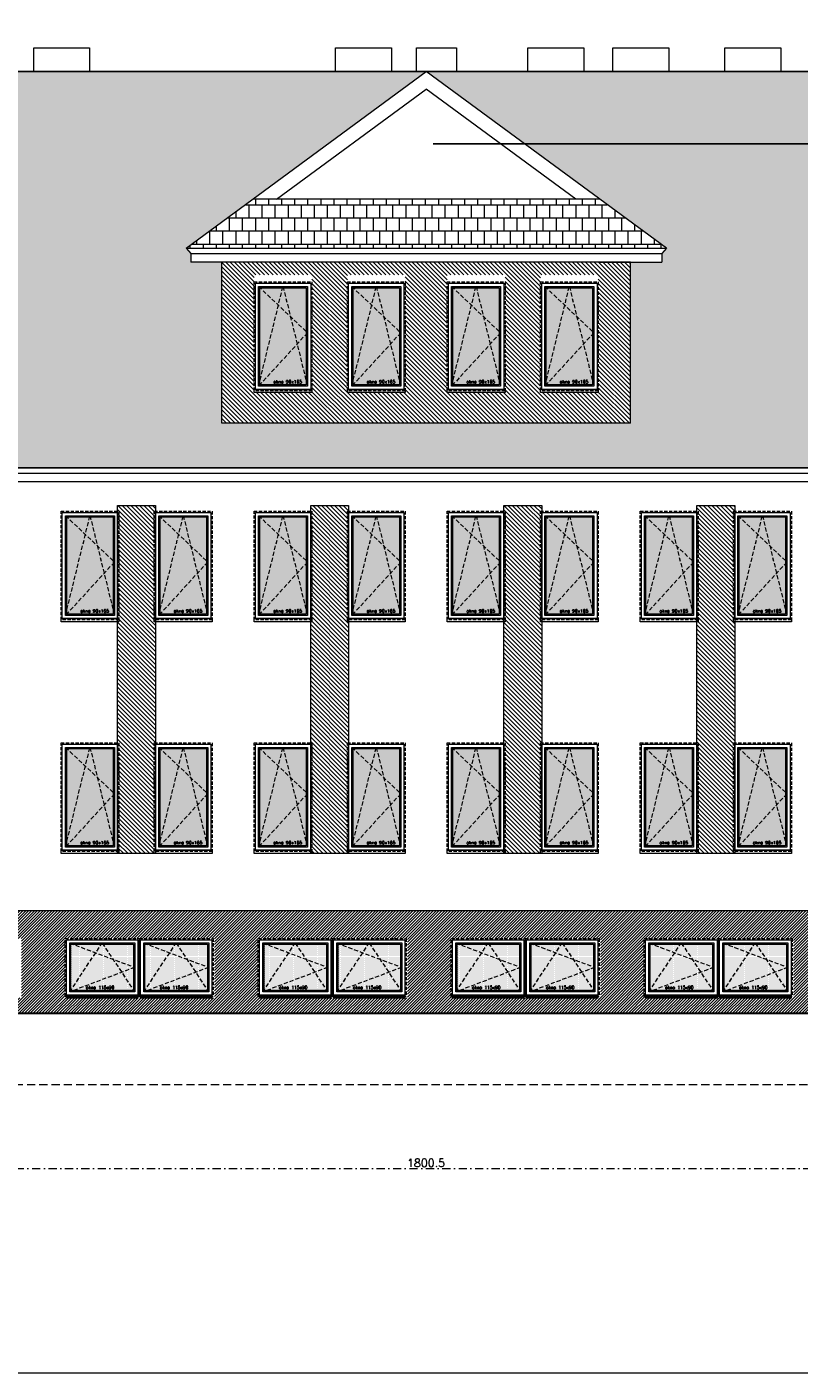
# Model space of a CAD drawing. Header units: millimetres. Extents: x 23192 to 177760, y -399809 to -79279.
# Tile 178 of 256: x 62291 to 63491, y -202902 to -200810. Entities that reach past the tile are written whole.
import ezdxf

# ---------------------------------------------------------------- set-up
doc = ezdxf.new("R2010")
doc.units = ezdxf.units.MM
for name, pattern in [('CACHE', [9.525, 6.35, -3.175]), ('CARKOVANA', [7.5, 5, -2.5]), ('DASHDOT', [25.4, 12.7, -6.35, 0, -6.35]), ('HIDDEN', [9.525, 6.35, -3.175])]:
    doc.linetypes.add(name, pattern=pattern)
doc.layers.get('0').update_dxf_attribs({"lineweight": 0})
for name, color, linetype, lineweight in [('! opisy okien elewacja', 7, 'Continuous', 0), ('!! 0_ Istn-okna', 6, 'Continuous', 13), ('!! 0_ Istn-sciany', 3, 'Continuous', 30), ('!! 0_ Istn-widok', 1, 'Continuous', 15), ('!! 0_ WIDOK ELEWACJA', 4, 'Continuous', 0), ('!! 0_Istn-cienka', 4, 'Continuous', 9), ('!! 0_Istn-drzwi', 1, 'Continuous', 13), ('!! 0_Osie', 1, 'DASHDOT', 13), ('!! 1_Hatch dach', 252, 'Continuous', 5), ('!! 2_NOWE OKNA WIDOk - remont', 140, 'Continuous', 5), ('!! 2_TYNK OBRYS', 252, 'Continuous', 13)]:
    doc.layers.add(name, color=color, linetype=linetype, lineweight=lineweight)
doc.layers.add('!! 0_ramki', color=66, linetype='Continuous', lineweight=9, plot=False)
doc.layers.add('!! 1_ELEWACJA KOLOR', color=7, linetype='Continuous', lineweight=13, true_color=0x6888bb)
doc.layers.add('!! 2_ELEWACJA COKÓŁ', color=9, linetype='Continuous', lineweight=13, true_color=0x808080)
doc.layers.add('!!_1  OPISY ELEWACJE', color=250, linetype='Continuous')
doc.styles.add('TXT', font='simplex.shx')
doc.dimstyles.new('DIM50', dxfattribs={"dimscale": 5, "dimtxt": 2.5, "dimasz": 1.5, "dimexe": 0, "dimexo": 0, "dimgap": 0.5, "dimtad": 1, "dimdec": 4, "dimrnd": 0.5, "dimdsep": 46, "dimtxsty": 'TXT', "dimblk1": 'TICK1', "dimblk2": 'TICK1', "dimsah": 1, "dimcen": 0, "dimse1": 1, "dimse2": 1, "dimclrd": 1, "dimclre": 7, "dimclrt": 9, "dimadec": 0, "dimazin": 0, "dimtfac": 1, "dimtdec": 4, "dimtmove": 2, "dimatfit": 3, "dimldrblk": 'TICK1', "dimfxl": 1, "dimtolj": 1, "dimarcsym": 0})
pattern_1 = [(315, (4038.4983, 39195.6034), (3.367596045, 3.367596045), [])]

# ---------------------------------------------------------------- blocks, each defined once
blk = doc.blocks.new('okno 90x180')
at = {"layer": '!! 1_Hatch dach', "true_color": 0x575757}
h = blk.add_hatch(dxfattribs=at)
h.set_pattern_fill('DOTS', color=251)
h.set_pattern_definition([(0, (-9632.3096, -11392.1331), (0.79375, 1.5875), [0, -1.5875])])
h.paths.add_polyline_path([(9, -20), (81, -20), (81, -171), (9, -171)])
at = {"layer": '!! 0_ Istn-okna', "linetype": 'CARKOVANA', "lineweight": 5}
blk.add_lwpolyline([(0, -11), (90, -11), (90, -180), (0, -180)], close=True, dxfattribs=at)
at = {"layer": '!! 0_ Istn-okna'}
for points in [[(2, -13), (88, -13), (88, -178), (2, -178)], [(7, -18), (83, -18), (83, -173), (7, -173)], [(9, -20), (81, -20), (81, -171), (9, -171)], [(0, -178), (90, -178), (90, -183), (0, -183)]]:
    blk.add_lwpolyline(points, close=True, dxfattribs=at)
at = {"layer": '!! 1_Hatch dach', "color": 251, "linetype": 'CACHE', "true_color": 0x575757}
for points in [[(7, -173), (45, -18), (83, -173)], [(7, -18), (83, -90), (7, -173)]]:
    blk.add_lwpolyline(points, dxfattribs=at)
at = {"insert": (30.1, -163.6), "char_height": 5, "attachment_point": 1, "style": 'TXT'}
blk.add_mtext_dynamic_manual_height_columns('okno 90x165', width=52.63, gutter_width=75, heights=[0], dxfattribs=at)
blk = doc.blocks.new('okno 115x115')
at = {"layer": '!! 1_Hatch dach', "true_color": 0x575757}
h = blk.add_hatch(dxfattribs=at)
h.set_pattern_fill('DOTS', color=251, angle=360)
h.set_pattern_definition([(360, (-21873.4686, 1906.5186), (0.79375, 1.5875), [0, -1.5875])])
h.paths.add_polyline_path([(-12257.2, 13266.7), (-12160.2, 13266.7), (-12160.2, 13194.7), (-12257.2, 13194.7)])
h = blk.add_hatch(dxfattribs=at)
h.set_pattern_fill('ANSI31', color=251, scale=0.2, angle=360)
h.paths.add_polyline_path([(-12264.2, 13187.7), (-12153.2, 13187.7), (-12153.2, 13182.7), (-12264.2, 13182.7)])
at = {"layer": '!! 0_ Istn-okna', "linetype": 'CARKOVANA', "lineweight": 5}
blk.add_lwpolyline([(-12266.2, 13275.7), (-12151.2, 13275.7), (-12151.2, 13185.7), (-12266.2, 13185.7)], close=True, dxfattribs=at)
at = {"layer": '!! 0_ Istn-okna'}
for points in [[(-12264.2, 13273.7), (-12153.2, 13273.7), (-12153.2, 13187.7), (-12264.2, 13187.7)], [(-12259.2, 13268.7), (-12158.2, 13268.7), (-12158.2, 13192.7), (-12259.2, 13192.7)], [(-12257.2, 13266.7), (-12160.2, 13266.7), (-12160.2, 13194.7), (-12257.2, 13194.7)], [(-12264.2, 13187.7), (-12153.2, 13187.7), (-12153.2, 13182.7), (-12264.2, 13182.7)]]:
    blk.add_lwpolyline(points, close=True, dxfattribs=at)
at = {"layer": '!! 1_Hatch dach', "color": 251, "linetype": 'CACHE', "true_color": 0x575757}
for points in [[(-12259.2, 13192.7), (-12208.7, 13268.7), (-12158.2, 13192.7)], [(-12259.2, 13268.7), (-12158.2, 13230.7), (-12259.2, 13192.7)]]:
    blk.add_lwpolyline(points, dxfattribs=at)
at = {"insert": (-12234.1, 13202.1), "char_height": 5, "attachment_point": 1, "style": 'TXT'}
blk.add_mtext_dynamic_manual_height_columns('okno 115x90', width=52.63, gutter_width=75, heights=[0], dxfattribs=at)
blk = doc.blocks.new('TICK1')
at = {"color": 2}
blk.add_line((-1, -1), (1, 1), dxfattribs=at)
at = {"color": 0}
for p, q in [((0, 0), (-1, 0)), ((0, -1.4), (0, 1.4))]:
    blk.add_line(p, q, dxfattribs=at)
blk = doc.blocks.new('*D3702')
at = {"color": 1, "lineweight": -2, "transparency": 16777216}
blk.add_line((62018.6, -202584.2), (63804.1, -202584.2), dxfattribs=at)
at = {"layer": 'DEFPOINTS', "color": 0, "transparency": 16777216}
for p in [(62011.1, -202584.2), (63811.6, -202584.2), (63811.6, -202584.2)]:
    blk.add_point(p, dxfattribs=at)
at = {"color": 1, "lineweight": -2, "transparency": 16777216, "xscale": 7.5, "yscale": 7.5, "zscale": 7.5, "rotation": 180}
blk.add_blockref('TICK1', (62011.1, -202584.2), dxfattribs=at)
at = {"color": 1, "lineweight": -2, "transparency": 16777216, "xscale": 7.5, "yscale": 7.5, "zscale": 7.5}
blk.add_blockref('TICK1', (63811.6, -202584.2), dxfattribs=at)
at = {"color": 9, "transparency": 16777216, "insert": (62911.3, -202575.4), "char_height": 12.5, "attachment_point": 5, "style": 'TXT'}
blk.add_mtext('\\A1;1800.5', dxfattribs=at)
blk = doc.blocks.new('BLOK OSIE ABC PD')
dim = blk.add_linear_dim(base=(63811.56735, -202584.18737), p1=(62011.06735, -202584.18737), p2=(63811.56735, -202584.18737), angle=180, dimstyle='DIM50')
dim.commit()
dim.dimension.update_dxf_attribs({"geometry": '*D3702', "text_midpoint": (62911.31735, -202575.43737)})

msp = doc.modelspace()

# ---------------------------------------------------------------- hatches: boundary and pattern name
at = {"layer": '!! 1_ELEWACJA KOLOR', "true_color": 0x4f5358}
h = msp.add_hatch(dxfattribs=at)
h.set_pattern_fill('ANSI31', color=251, scale=1.5, angle=-90)
h.set_pattern_definition(pattern_1)
h.paths.add_polyline_path([(63229.06735, -201175.9674), (63180.56735, -201175.9674), (62594.06735, -201175.9674), (62594.06735, -201425.92266), (63229.06735, -201425.92266)])
h.paths.add_polyline_path([(62944.06735, -201378.54958), (62944.06735, -201373.54958), (62944.06735, -201195.54958), (63034.06735, -201195.54958), (63034.06735, -201375.54958), (63034.06735, -201378.54958)], flags=16)
h.paths.add_polyline_path([(62948.56735, -201377.54958), (62948.56735, -201373.54958), (62946.06735, -201373.54958), (62946.06735, -201197.54958), (63032.06735, -201197.54958), (63032.06735, -201373.54958), (63029.56735, -201373.54958), (63029.56735, -201377.54958)], flags=0)
h.paths.add_polyline_path([(62951.06735, -201368.54958), (62951.06735, -201202.54958), (63027.06735, -201202.54958), (63027.06735, -201368.54958)], flags=0)
h.paths.add_polyline_path([(62951.06735, -201368.54958), (62953.06735, -201359.81273), (62953.06735, -201204.73379), (62952.89867, -201204.54958), (62988.60952, -201204.54958), (62989.06735, -201202.54958), (62989.52518, -201204.54958), (63025.06735, -201204.54958), (63025.06735, -201283.36536), (63027.06735, -201285.54958), (63025.06735, -201287.73379), (63025.06735, -201366.54958), (62952.89867, -201366.54958)], flags=0)
h.paths.add_polyline_path([(62879.06735, -201378.54958), (62789.06735, -201378.54958), (62789.06735, -201373.54958), (62789.06735, -201195.54958), (62879.06735, -201195.54958), (62879.06735, -201375.54958)], flags=16)
h.paths.add_polyline_path([(62874.56735, -201377.54958), (62793.56735, -201377.54958), (62793.56735, -201373.54958), (62791.06735, -201373.54958), (62791.06735, -201197.54958), (62877.06735, -201197.54958), (62877.06735, -201373.54958), (62874.56735, -201373.54958)], flags=0)
h.paths.add_polyline_path([(62872.06735, -201368.54958), (62796.06735, -201368.54958), (62796.06735, -201202.54958), (62872.06735, -201202.54958)], flags=0)
h.paths.add_polyline_path([(62870.06735, -201366.54958), (62797.89867, -201366.54958), (62796.06735, -201368.54958), (62798.06735, -201359.81273), (62798.06735, -201204.73379), (62797.89867, -201204.54958), (62833.60952, -201204.54958), (62834.06735, -201202.54958), (62834.52518, -201204.54958), (62870.06735, -201204.54958), (62870.06735, -201283.36536), (62872.06735, -201285.54958), (62870.06735, -201287.73379)], flags=0)
h.paths.add_polyline_path([(63089.06735, -201378.54958), (63089.06735, -201373.54958), (63089.06735, -201195.54958), (63179.06735, -201195.54958), (63179.06735, -201375.54958), (63179.06735, -201378.54958)], flags=16)
h.paths.add_polyline_path([(63091.06735, -201373.54958), (63091.06735, -201197.54958), (63177.06735, -201197.54958), (63177.06735, -201373.54958), (63174.56735, -201373.54958), (63174.56735, -201377.54958), (63093.56735, -201377.54958), (63093.56735, -201373.54958)], flags=0)
h.paths.add_polyline_path([(63096.06735, -201368.54958), (63096.06735, -201202.54958), (63172.06735, -201202.54958), (63172.06735, -201368.54958)], flags=0)
h.paths.add_polyline_path([(63096.06735, -201368.54958), (63098.06735, -201359.81273), (63098.06735, -201204.73379), (63097.89867, -201204.54958), (63133.60952, -201204.54958), (63134.06735, -201202.54958), (63134.52518, -201204.54958), (63170.06735, -201204.54958), (63170.06735, -201283.36536), (63172.06735, -201285.54958), (63170.06735, -201287.73379), (63170.06735, -201366.54958), (63097.89867, -201366.54958)], flags=0)
h.paths.add_polyline_path([(62734.06735, -201378.54958), (62644.06735, -201378.54958), (62644.06735, -201373.54958), (62644.06735, -201195.54958), (62734.06735, -201195.54958), (62734.06735, -201375.54958)], flags=16)
h.paths.add_polyline_path([(62732.06735, -201373.54958), (62729.56735, -201373.54958), (62729.56735, -201377.54958), (62648.56735, -201377.54958), (62648.56735, -201373.54958), (62646.06735, -201373.54958), (62646.06735, -201197.54958), (62732.06735, -201197.54958)], flags=0)
h.paths.add_polyline_path([(62727.06735, -201368.54958), (62651.06735, -201368.54958), (62651.06735, -201202.54958), (62727.06735, -201202.54958)], flags=0)
h.paths.add_polyline_path([(62725.06735, -201366.54958), (62652.89867, -201366.54958), (62651.06735, -201368.54958), (62653.06735, -201359.81273), (62653.06735, -201204.73379), (62652.89867, -201204.54958), (62688.60952, -201204.54958), (62689.06735, -201202.54958), (62689.52518, -201204.54958), (62725.06735, -201204.54958), (62725.06735, -201283.36536), (62727.06735, -201285.54958), (62725.06735, -201287.73379)], flags=0)
h.paths.add_polyline_path([(62672.8951, -201365.38995), (62723.01415, -201365.38995), (62723.01415, -201357.88995), (62672.8951, -201357.88995)], flags=8)
h.paths.add_polyline_path([(62817.8951, -201365.38995), (62868.01415, -201365.38995), (62868.01415, -201357.88995), (62817.8951, -201357.88995)], flags=8)
h.paths.add_polyline_path([(62972.8951, -201365.38995), (63023.01415, -201365.38995), (63023.01415, -201357.88995), (62972.8951, -201357.88995)], flags=8)
h.paths.add_polyline_path([(63117.8951, -201365.38995), (63168.01415, -201365.38995), (63168.01415, -201357.88995), (63117.8951, -201357.88995)], flags=8)
h = msp.add_hatch(dxfattribs=at)
h.set_pattern_fill('ANSI31', color=251, scale=1.5, angle=-90)
h.set_pattern_definition(pattern_1)
h.paths.add_polyline_path([(62432.06735, -201553.74713), (62491.06735, -201553.74713), (62491.06735, -202094.74713), (62432.06735, -202094.74713)])
h = msp.add_hatch(dxfattribs=at)
h.set_pattern_fill('ANSI31', color=251, scale=1.5, angle=-90)
h.set_pattern_definition(pattern_1)
h.paths.add_polyline_path([(62732.06735, -201553.74713), (62791.06735, -201553.74713), (62791.06735, -202094.74713), (62732.06735, -202094.74713)])
h = msp.add_hatch(dxfattribs=at)
h.set_pattern_fill('ANSI31', color=251, scale=1.5, angle=-90)
h.set_pattern_definition(pattern_1)
h.paths.add_polyline_path([(63032.06735, -201553.74713), (63091.06735, -201553.74713), (63091.06735, -202094.74713), (63032.06735, -202094.74713)])
h = msp.add_hatch(dxfattribs=at)
h.set_pattern_fill('ANSI31', color=251, scale=1.5, angle=-90)
h.set_pattern_definition(pattern_1)
h.paths.add_polyline_path([(63332.06735, -201553.74713), (63391.06735, -201553.74713), (63391.06735, -202094.74713), (63332.06735, -202094.74713)])
at = {"layer": '!! 1_Hatch dach'}
h = msp.add_hatch(dxfattribs=at)
h.set_pattern_fill('AR-B88', color=8, scale=0.1)
h.paths.add_polyline_path([(62911.56735, -200879.74713), (59911.56735, -200879.74713), (60284.83426, -201154.19671), (60277.56735, -201162.45455), (60277.56735, -201175.9674), (60265.67605, -201175.9674), (60229.06735, -201175.9674), (60229.06735, -201425.92266), (59594.06735, -201425.92266), (59594.06735, -201175.9674), (59545.56735, -201175.9674), (59545.56735, -201162.45455), (59538.30044, -201154.19671), (59911.56735, -200879.74713), (58979.56735, -200879.74713), (58979.56735, -201495.5652), (60948.79664, -201495.5652), (61412.81735, -201087.22697), (61876.83806, -201495.5652), (63933.56735, -201495.5652), (63933.56735, -200879.74713), (62911.56735, -200879.74713), (63284.83426, -201154.19671), (63277.56735, -201162.45455), (63277.56735, -201175.9674), (63265.67605, -201175.9674), (63229.06735, -201175.9674), (63229.06735, -201425.92266), (62594.06735, -201425.92266), (62594.06735, -201175.9674), (62545.56735, -201175.9674), (62545.56735, -201162.45455), (62538.30044, -201154.19671)])
h.paths.add_polyline_path([(60534.56735, -201260.54958), (60534.56735, -201375.54958), (60459.56735, -201375.54958), (60459.56735, -201260.54958)], flags=16)
h.paths.add_polyline_path([(60527.56735, -201267.54958), (60527.56735, -201368.54958), (60466.56735, -201368.54958), (60466.56735, -201267.54958)], flags=0)
h.paths.add_polyline_path([(60525.56735, -201269.54958), (60525.56735, -201316.39384), (60527.56735, -201318.04958), (60525.56735, -201319.70531), (60525.56735, -201361.92662), (60526.96339, -201366.54958), (60468.98319, -201366.54958), (60466.56735, -201368.54958), (60468.56735, -201361.92662), (60468.56735, -201269.20531), (60468.98319, -201269.54958), (60496.46339, -201269.54958), (60497.06735, -201267.54958), (60497.67131, -201269.54958)], flags=0)
h.paths.add_polyline_path([(63533.56735, -201260.54958), (63608.56735, -201260.54958), (63608.56735, -201375.54958), (63533.56735, -201375.54958)], flags=16)
h.paths.add_polyline_path([(63540.56735, -201267.54958), (63601.56735, -201267.54958), (63601.56735, -201368.54958), (63540.56735, -201368.54958)], flags=0)
h.paths.add_polyline_path([(63542.56735, -201269.20531), (63542.98319, -201269.54958), (63570.46339, -201269.54958), (63571.06735, -201267.54958), (63571.67131, -201269.54958), (63599.56735, -201269.54958), (63599.56735, -201316.39384), (63601.56735, -201318.04958), (63599.56735, -201319.70531), (63599.56735, -201361.92662), (63600.96339, -201366.54958), (63542.98319, -201366.54958), (63540.56735, -201368.54958), (63542.56735, -201361.92662)], flags=0)
h.paths.add_polyline_path([(59383.56735, -201260.54958), (59383.56735, -201375.54958), (59308.56735, -201375.54958), (59308.56735, -201260.54958)], flags=16)
h.paths.add_polyline_path([(59376.56735, -201267.54958), (59376.56735, -201368.54958), (59315.56735, -201368.54958), (59315.56735, -201267.54958)], flags=0)
h.paths.add_polyline_path([(59374.56735, -201269.54958), (59374.56735, -201316.39384), (59376.56735, -201318.04958), (59374.56735, -201319.70531), (59374.56735, -201361.92662), (59375.96339, -201366.54958), (59317.98319, -201366.54958), (59315.56735, -201368.54958), (59317.56735, -201361.92662), (59317.56735, -201269.20531), (59317.98319, -201269.54958), (59345.46339, -201269.54958), (59346.06735, -201267.54958), (59346.67131, -201269.54958)], flags=0)
h.paths.add_polyline_path([(59337.3951, -201365.38995), (59387.51415, -201365.38995), (59387.51415, -201357.88995), (59337.3951, -201357.88995)], flags=24)
h.paths.add_polyline_path([(60488.3951, -201365.38995), (60538.51415, -201365.38995), (60538.51415, -201357.88995), (60488.3951, -201357.88995)], flags=24)
h.paths.add_polyline_path([(63562.3951, -201365.38995), (63612.51415, -201365.38995), (63612.51415, -201357.88995), (63562.3951, -201357.88995)], flags=24)
h = msp.add_hatch(dxfattribs=at)
h.set_pattern_fill('AR-B88', color=8, scale=0.1)
h.paths.add_polyline_path([(63181.06822, -201077.90131), (62642.06648, -201077.90131), (62538.30044, -201154.19671), (63284.83426, -201154.19671)])
at = {"layer": '!! 2_ELEWACJA COKÓŁ', "true_color": 0x2b2b2c}
h = msp.add_hatch(dxfattribs=at)
h.set_pattern_fill('ANSI31', color=250)
h.paths.add_polyline_path([(63843.56735, -202183.74713), (62043.56735, -202183.74713), (62043.56735, -202343.32922), (63843.56735, -202343.32922)])
h.paths.add_polyline_path([(63250.56735, -202226.74713), (63365.56735, -202226.74713), (63482.56735, -202226.74713), (63482.56735, -202318.74713), (63250.56735, -202318.74713)], flags=16)
h.paths.add_polyline_path([(63252.56735, -202228.74713), (63363.56735, -202228.74713), (63363.56735, -202314.74713), (63252.56735, -202314.74713)], flags=0)
h.paths.add_polyline_path([(63257.56735, -202233.74713), (63358.56735, -202233.74713), (63358.56735, -202309.74713), (63257.56735, -202309.74713)], flags=0)
h.paths.add_polyline_path([(63262.88314, -202235.74713), (63306.7384, -202235.74713), (63308.06735, -202233.74713), (63309.3963, -202235.74713), (63356.56735, -202235.74713), (63356.56735, -202270.99465), (63358.56735, -202271.74713), (63356.56735, -202272.4996), (63356.56735, -202306.73722), (63357.2384, -202307.74713), (63262.88314, -202307.74713), (63257.56735, -202309.74713), (63259.56735, -202306.73722), (63259.56735, -202234.4996)], flags=0)
h.paths.add_polyline_path([(63182.56735, -202318.74713), (62950.56735, -202318.74713), (62950.56735, -202226.74713), (63065.56735, -202226.74713), (63182.56735, -202226.74713)], flags=16)
h.paths.add_polyline_path([(63178.56735, -202228.74713), (63178.56735, -202314.74713), (63067.56735, -202314.74713), (63067.56735, -202228.74713)], flags=0)
h.paths.add_polyline_path([(63173.56735, -202233.74713), (63173.56735, -202309.74713), (63072.56735, -202309.74713), (63072.56735, -202233.74713)], flags=0)
h.paths.add_polyline_path([(63171.56735, -202235.74713), (63171.56735, -202270.99465), (63173.56735, -202271.74713), (63171.56735, -202272.4996), (63171.56735, -202306.73722), (63172.2384, -202307.74713), (63077.88314, -202307.74713), (63072.56735, -202309.74713), (63074.56735, -202306.73722), (63074.56735, -202234.4996), (63077.88314, -202235.74713), (63121.7384, -202235.74713), (63123.06735, -202233.74713), (63124.3963, -202235.74713)], flags=0)
h.paths.add_polyline_path([(63367.56735, -202228.74713), (63478.56735, -202228.74713), (63478.56735, -202314.74713), (63367.56735, -202314.74713)], flags=0)
h.paths.add_polyline_path([(63372.56735, -202233.74713), (63473.56735, -202233.74713), (63473.56735, -202309.74713), (63372.56735, -202309.74713)], flags=0)
h.paths.add_polyline_path([(63377.88314, -202235.74713), (63421.7384, -202235.74713), (63423.06735, -202233.74713), (63424.3963, -202235.74713), (63471.56735, -202235.74713), (63471.56735, -202270.99465), (63473.56735, -202271.74713), (63471.56735, -202272.4996), (63471.56735, -202306.73722), (63472.2384, -202307.74713), (63377.88314, -202307.74713), (63372.56735, -202309.74713), (63374.56735, -202306.73722), (63374.56735, -202234.4996)], flags=0)
h.paths.add_polyline_path([(63063.56735, -202228.74713), (63063.56735, -202314.74713), (62952.56735, -202314.74713), (62952.56735, -202228.74713)], flags=0)
h.paths.add_polyline_path([(63058.56735, -202233.74713), (63058.56735, -202309.74713), (62957.56735, -202309.74713), (62957.56735, -202233.74713)], flags=0)
h.paths.add_polyline_path([(63056.56735, -202235.74713), (63056.56735, -202270.99465), (63058.56735, -202271.74713), (63056.56735, -202272.4996), (63056.56735, -202306.73722), (63057.2384, -202307.74713), (62962.88314, -202307.74713), (62957.56735, -202309.74713), (62959.56735, -202306.73722), (62959.56735, -202234.4996), (62962.88314, -202235.74713), (63006.7384, -202235.74713), (63008.06735, -202233.74713), (63009.3963, -202235.74713)], flags=0)
h.paths.add_polyline_path([(63550.56735, -202226.74713), (63665.56735, -202226.74713), (63782.56735, -202226.74713), (63782.56735, -202318.74713), (63550.56735, -202318.74713)], flags=16)
h.paths.add_polyline_path([(63552.56735, -202228.74713), (63663.56735, -202228.74713), (63663.56735, -202314.74713), (63552.56735, -202314.74713)], flags=0)
h.paths.add_polyline_path([(63557.56735, -202233.74713), (63658.56735, -202233.74713), (63658.56735, -202309.74713), (63557.56735, -202309.74713)], flags=0)
h.paths.add_polyline_path([(63559.56735, -202234.4996), (63562.88314, -202235.74713), (63606.7384, -202235.74713), (63608.06735, -202233.74713), (63609.3963, -202235.74713), (63656.56735, -202235.74713), (63656.56735, -202270.99465), (63658.56735, -202271.74713), (63656.56735, -202272.4996), (63656.56735, -202306.73722), (63657.2384, -202307.74713), (63562.88314, -202307.74713), (63557.56735, -202309.74713), (63559.56735, -202306.73722)], flags=0)
h.paths.add_polyline_path([(62882.56735, -202318.74713), (62650.56735, -202318.74713), (62650.56735, -202226.74713), (62765.56735, -202226.74713), (62882.56735, -202226.74713)], flags=16)
h.paths.add_polyline_path([(62878.56735, -202228.74713), (62878.56735, -202314.74713), (62767.56735, -202314.74713), (62767.56735, -202228.74713)], flags=0)
h.paths.add_polyline_path([(62873.56735, -202233.74713), (62873.56735, -202309.74713), (62772.56735, -202309.74713), (62772.56735, -202233.74713)], flags=0)
h.paths.add_polyline_path([(62871.56735, -202235.74713), (62871.56735, -202270.99465), (62873.56735, -202271.74713), (62871.56735, -202272.4996), (62871.56735, -202306.73722), (62872.2384, -202307.74713), (62777.88314, -202307.74713), (62772.56735, -202309.74713), (62774.56735, -202306.73722), (62774.56735, -202234.4996), (62777.88314, -202235.74713), (62821.7384, -202235.74713), (62823.06735, -202233.74713), (62824.3963, -202235.74713)], flags=0)
h.paths.add_polyline_path([(63667.56735, -202228.74713), (63778.56735, -202228.74713), (63778.56735, -202314.74713), (63667.56735, -202314.74713)], flags=0)
h.paths.add_polyline_path([(63672.56735, -202233.74713), (63773.56735, -202233.74713), (63773.56735, -202309.74713), (63672.56735, -202309.74713)], flags=0)
h.paths.add_polyline_path([(63674.56735, -202234.4996), (63677.88314, -202235.74713), (63721.7384, -202235.74713), (63723.06735, -202233.74713), (63724.3963, -202235.74713), (63771.56735, -202235.74713), (63771.56735, -202270.99465), (63773.56735, -202271.74713), (63771.56735, -202272.4996), (63771.56735, -202306.73722), (63772.2384, -202307.74713), (63677.88314, -202307.74713), (63672.56735, -202309.74713), (63674.56735, -202306.73722)], flags=0)
h.paths.add_polyline_path([(62763.56735, -202228.74713), (62763.56735, -202314.74713), (62652.56735, -202314.74713), (62652.56735, -202228.74713)], flags=0)
h.paths.add_polyline_path([(62758.56735, -202233.74713), (62758.56735, -202309.74713), (62657.56735, -202309.74713), (62657.56735, -202233.74713)], flags=0)
h.paths.add_polyline_path([(62756.56735, -202235.74713), (62756.56735, -202270.99465), (62758.56735, -202271.74713), (62756.56735, -202272.4996), (62756.56735, -202306.73722), (62757.2384, -202307.74713), (62662.88314, -202307.74713), (62657.56735, -202309.74713), (62659.56735, -202306.73722), (62659.56735, -202234.4996), (62662.88314, -202235.74713), (62706.7384, -202235.74713), (62708.06735, -202233.74713), (62709.3963, -202235.74713)], flags=0)
h.paths.add_polyline_path([(62582.56735, -202318.74713), (62350.56735, -202318.74713), (62350.56735, -202226.74713), (62465.56735, -202226.74713), (62582.56735, -202226.74713)], flags=16)
h.paths.add_polyline_path([(62578.56735, -202228.74713), (62578.56735, -202314.74713), (62467.56735, -202314.74713), (62467.56735, -202228.74713)], flags=0)
h.paths.add_polyline_path([(62573.56735, -202233.74713), (62573.56735, -202309.74713), (62472.56735, -202309.74713), (62472.56735, -202233.74713)], flags=0)
h.paths.add_polyline_path([(62571.56735, -202235.74713), (62571.56735, -202270.99465), (62573.56735, -202271.74713), (62571.56735, -202272.4996), (62571.56735, -202306.73722), (62572.2384, -202307.74713), (62477.88314, -202307.74713), (62472.56735, -202309.74713), (62474.56735, -202306.73722), (62474.56735, -202234.4996), (62477.88314, -202235.74713), (62521.7384, -202235.74713), (62523.06735, -202233.74713), (62524.3963, -202235.74713)], flags=0)
h.paths.add_polyline_path([(62463.56735, -202228.74713), (62463.56735, -202314.74713), (62352.56735, -202314.74713), (62352.56735, -202228.74713)], flags=0)
h.paths.add_polyline_path([(62458.56735, -202233.74713), (62458.56735, -202309.74713), (62357.56735, -202309.74713), (62357.56735, -202233.74713)], flags=0)
h.paths.add_polyline_path([(62458.56735, -202271.74713), (62456.56735, -202272.4996), (62456.56735, -202306.73722), (62457.2384, -202307.74713), (62362.88314, -202307.74713), (62357.56735, -202309.74713), (62359.56735, -202306.73722), (62359.56735, -202234.4996), (62362.88314, -202235.74713), (62406.7384, -202235.74713), (62408.06735, -202233.74713), (62409.3963, -202235.74713), (62456.56735, -202235.74713), (62456.56735, -202270.99465)], flags=0)
h.paths.add_polyline_path([(62282.56735, -202318.74713), (62050.56735, -202318.74713), (62050.56735, -202226.74713), (62165.56735, -202226.74713), (62282.56735, -202226.74713)], flags=16)
h.paths.add_polyline_path([(62278.56735, -202228.74713), (62278.56735, -202314.74713), (62167.56735, -202314.74713), (62167.56735, -202228.74713)], flags=0)
h.paths.add_polyline_path([(62273.56735, -202233.74713), (62273.56735, -202309.74713), (62172.56735, -202309.74713), (62172.56735, -202233.74713)], flags=0)
h.paths.add_polyline_path([(62273.56735, -202271.74713), (62271.56735, -202272.4996), (62271.56735, -202306.73722), (62272.2384, -202307.74713), (62177.88314, -202307.74713), (62172.56735, -202309.74713), (62174.56735, -202306.73722), (62174.56735, -202234.4996), (62177.88314, -202235.74713), (62221.7384, -202235.74713), (62223.06735, -202233.74713), (62224.3963, -202235.74713), (62271.56735, -202235.74713), (62271.56735, -202270.99465)], flags=0)
h.paths.add_polyline_path([(62163.56735, -202228.74713), (62163.56735, -202314.74713), (62052.56735, -202314.74713), (62052.56735, -202228.74713)], flags=0)
h.paths.add_polyline_path([(62158.56735, -202233.74713), (62158.56735, -202309.74713), (62057.56735, -202309.74713), (62057.56735, -202233.74713)], flags=0)
h.paths.add_polyline_path([(62158.56735, -202271.74713), (62156.56735, -202272.4996), (62156.56735, -202306.73722), (62157.2384, -202307.74713), (62062.88314, -202307.74713), (62057.56735, -202309.74713), (62059.56735, -202306.73722), (62059.56735, -202234.4996), (62062.88314, -202235.74713), (62106.7384, -202235.74713), (62108.06735, -202233.74713), (62109.3963, -202235.74713), (62156.56735, -202235.74713), (62156.56735, -202270.99465)], flags=0)
h.paths.add_polyline_path([(63696.3951, -202306.5875), (63745.56177, -202306.5875), (63745.56177, -202299.0875), (63696.3951, -202299.0875)], flags=8)
h.paths.add_polyline_path([(63581.3951, -202306.5875), (63630.56177, -202306.5875), (63630.56177, -202299.0875), (63581.3951, -202299.0875)], flags=8)
h.paths.add_polyline_path([(63396.3951, -202306.5875), (63445.56177, -202306.5875), (63445.56177, -202299.0875), (63396.3951, -202299.0875)], flags=8)
h.paths.add_polyline_path([(63281.3951, -202306.5875), (63330.56177, -202306.5875), (63330.56177, -202299.0875), (63281.3951, -202299.0875)], flags=8)
h.paths.add_polyline_path([(63096.3951, -202306.5875), (63145.56177, -202306.5875), (63145.56177, -202299.0875), (63096.3951, -202299.0875)], flags=8)
h.paths.add_polyline_path([(62981.3951, -202306.5875), (63030.56177, -202306.5875), (63030.56177, -202299.0875), (62981.3951, -202299.0875)], flags=8)
h.paths.add_polyline_path([(62796.3951, -202306.5875), (62845.56177, -202306.5875), (62845.56177, -202299.0875), (62796.3951, -202299.0875)], flags=8)
h.paths.add_polyline_path([(62681.3951, -202306.5875), (62730.56177, -202306.5875), (62730.56177, -202299.0875), (62681.3951, -202299.0875)], flags=8)
h.paths.add_polyline_path([(62496.3951, -202306.5875), (62545.56177, -202306.5875), (62545.56177, -202299.0875), (62496.3951, -202299.0875)], flags=8)
h.paths.add_polyline_path([(62381.3951, -202306.5875), (62430.56177, -202306.5875), (62430.56177, -202299.0875), (62381.3951, -202299.0875)], flags=8)
h.paths.add_polyline_path([(62196.3951, -202306.5875), (62245.56177, -202306.5875), (62245.56177, -202299.0875), (62196.3951, -202299.0875)], flags=8)
h.paths.add_polyline_path([(62081.3951, -202306.5875), (62130.56177, -202306.5875), (62130.56177, -202299.0875), (62081.3951, -202299.0875)], flags=8)

# ---------------------------------------------------------------- linework, layer by layer
at = {"layer": '! opisy okien elewacja'}
for points in [[(62594.06735, -201425.92266), (62594.06735, -201175.9674)], [(63229.06735, -201425.92266), (63229.06735, -201175.9674)]]:
    msp.add_lwpolyline(points, dxfattribs=at)
at = {"layer": '!! 0_ Istn-sciany'}
msp.add_lwpolyline([(63993.43318, -202343.32922), (62038.56735, -202343.32922)], dxfattribs=at)
at = {"layer": '!! 0_ Istn-widok'}
for points in [[(62301.56735, -200842.74713), (62388.56735, -200842.74713), (62388.56735, -200879.74713), (62301.56735, -200879.74713)], [(62770.56735, -200842.74713), (62857.56735, -200842.74713), (62857.56735, -200879.74713), (62770.56735, -200879.74713)], [(62896.56735, -200842.74713), (62958.56735, -200842.74713), (62958.56735, -200879.74713), (62896.56735, -200879.74713)], [(63069.56735, -200842.74713), (63156.56735, -200842.74713), (63156.56735, -200879.74713), (63069.56735, -200879.74713)], [(63201.56735, -200842.74713), (63288.56735, -200842.74713), (63288.56735, -200879.74713), (63201.56735, -200879.74713)], [(63375.56735, -200842.74713), (63462.56735, -200842.74713), (63462.56735, -200879.74713), (63375.56735, -200879.74713)]]:
    msp.add_lwpolyline(points, close=True, dxfattribs=at)
msp.add_lwpolyline([(61876.83806, -201495.5652), (63933.56735, -201495.5652)], dxfattribs=at)
at = {"layer": '!! 0_ WIDOK ELEWACJA'}
for points in [[(63933.56735, -200879.74713), (57620.56735, -200879.74713)], [(62538.30044, -201154.19671), (62911.56735, -200879.74713)], [(63284.83426, -201154.19671), (62911.56735, -200879.74713)], [(62678.94276, -201077.90131), (62911.56735, -200906.86091)], [(63144.19194, -201077.90131), (62911.56735, -200906.86091)], [(63181.06822, -201077.90131), (62642.06648, -201077.90131)], [(62538.30044, -201154.19671), (62545.56735, -201162.45455)], [(62538.30044, -201154.19671), (62545.56735, -201162.45455)], [(62538.30044, -201154.19671), (63284.83426, -201154.19671)], [(62545.56735, -201162.45455), (62545.56735, -201175.9674)], [(62545.56735, -201162.45455), (62545.56735, -201175.9674)], [(62545.56735, -201162.45455), (63277.56735, -201162.45455)], [(63284.83426, -201154.19671), (63277.56735, -201162.45455)], [(63284.83426, -201154.19671), (63277.56735, -201162.45455)], [(63277.56735, -201162.45455), (63277.56735, -201175.9674)], [(63277.56735, -201162.45455), (63277.56735, -201175.9674)], [(62642.56735, -201175.9674), (62545.56735, -201175.9674)], [(62557.45865, -201175.9674), (62545.56735, -201175.9674)], [(62642.56735, -201175.9674), (62545.56735, -201175.9674)], [(62557.45865, -201175.9674), (62545.56735, -201175.9674)], [(63229.06735, -201175.9674), (62594.06735, -201175.9674)], [(63180.56735, -201175.9674), (63277.56735, -201175.9674)], [(63229.06735, -201175.9674), (63277.56735, -201175.9674)], [(63265.67605, -201175.9674), (63277.56735, -201175.9674)], [(63265.67605, -201175.9674), (63277.56735, -201175.9674)], [(63229.06735, -201425.92266), (62594.06735, -201425.92266)], [(61886.22198, -201503.82305), (63933.56735, -201503.82305)], [(63933.56735, -201517.33589), (61903.31236, -201517.33589)], [(63848.56735, -202183.74713), (62038.56735, -202183.74713)]]:
    msp.add_lwpolyline(points, dxfattribs=at)
msp.add_lwpolyline([(58979.56735, -201495.5652), (58979.56735, -200879.74713), (63933.56735, -200879.74713), (63933.56735, -201495.5652), (61876.83806, -201495.5652), (61412.81735, -201087.22697), (60948.79664, -201495.5652)], close=True, dxfattribs=at)
at = {"layer": '!! 0_Istn-cienka', "linetype": 'HIDDEN', "ltscale": 2}
msp.add_lwpolyline([(62043.56735, -202453.74713), (63843.56735, -202453.74713)], dxfattribs=at)
at = {"layer": '!! 0_Istn-drzwi'}
msp.add_lwpolyline([(57620.56735, -200879.74713), (63933.56735, -200879.74713)], dxfattribs=at)
at = {"layer": '!! 0_ramki'}
msp.add_lwpolyline([(57458.92604, -200541.22215), (64582.1521, -200541.22215), (64582.1521, -202902.02336), (57458.92604, -202902.02336)], close=True, dxfattribs=at)
at = {"layer": '!! 2_TYNK OBRYS'}
for points in [[(62432.06735, -201553.74713), (62491.06735, -201553.74713), (62491.06735, -202094.74713), (62432.06735, -202094.74713)], [(62732.06735, -201553.74713), (62791.06735, -201553.74713), (62791.06735, -202094.74713), (62732.06735, -202094.74713)], [(63032.06735, -201553.74713), (63091.06735, -201553.74713), (63091.06735, -202094.74713), (63032.06735, -202094.74713)], [(63332.06735, -201553.74713), (63391.06735, -201553.74713), (63391.06735, -202094.74713), (63332.06735, -202094.74713)]]:
    msp.add_lwpolyline(points, close=True, dxfattribs=at)
at = {"layer": '!!_1  OPISY ELEWACJE'}
msp.add_lwpolyline([(63955.76624, -200992.13146), (62922.55004, -200992.13146)], dxfattribs=at)

# ---------------------------------------------------------------- block references
at = {"layer": '!! 0_Osie'}
msp.add_blockref('BLOK OSIE ABC PD', (0, 0), dxfattribs=at)
at = {"layer": '!! 2_NOWE OKNA WIDOk - remont'}
for name, p in [('okno 90x180', (62644.06735, -201195.54958)), ('okno 90x180', (62789.06735, -201195.54958)), ('okno 90x180', (62944.06735, -201195.54958)), ('okno 90x180', (63089.06735, -201195.54958)), ('okno 90x180', (62344.06735, -201551.74713)), ('okno 90x180', (62489.06735, -201551.74713)), ('okno 90x180', (62644.06735, -201551.74713)), ('okno 90x180', (62789.06735, -201551.74713)), ('okno 90x180', (62944.06735, -201551.74713)), ('okno 90x180', (63089.06735, -201551.74713)), ('okno 90x180', (63244.06735, -201551.74713)), ('okno 90x180', (63389.06735, -201551.74713)), ('okno 90x180', (62344.06735, -201911.74713)), ('okno 90x180', (62489.06735, -201911.74713)), ('okno 90x180', (62644.06735, -201911.74713)), ('okno 90x180', (62789.06735, -201911.74713)), ('okno 90x180', (62944.06735, -201911.74713)), ('okno 90x180', (63089.06735, -201911.74713)), ('okno 90x180', (63244.06735, -201911.74713)), ('okno 90x180', (63389.06735, -201911.74713)), ('okno 115x115', (74616.72636, -215502.3989)), ('okno 115x115', (74731.72636, -215502.3989)), ('okno 115x115', (74916.72636, -215502.3989)), ('okno 115x115', (75031.72636, -215502.3989)), ('okno 115x115', (75216.72636, -215502.3989)), ('okno 115x115', (75331.72636, -215502.3989)), ('okno 115x115', (75516.72636, -215502.3989)), ('okno 115x115', (75631.72636, -215502.3989))]:
    msp.add_blockref(name, p, dxfattribs=at)

doc.saveas('drawing.dxf')
